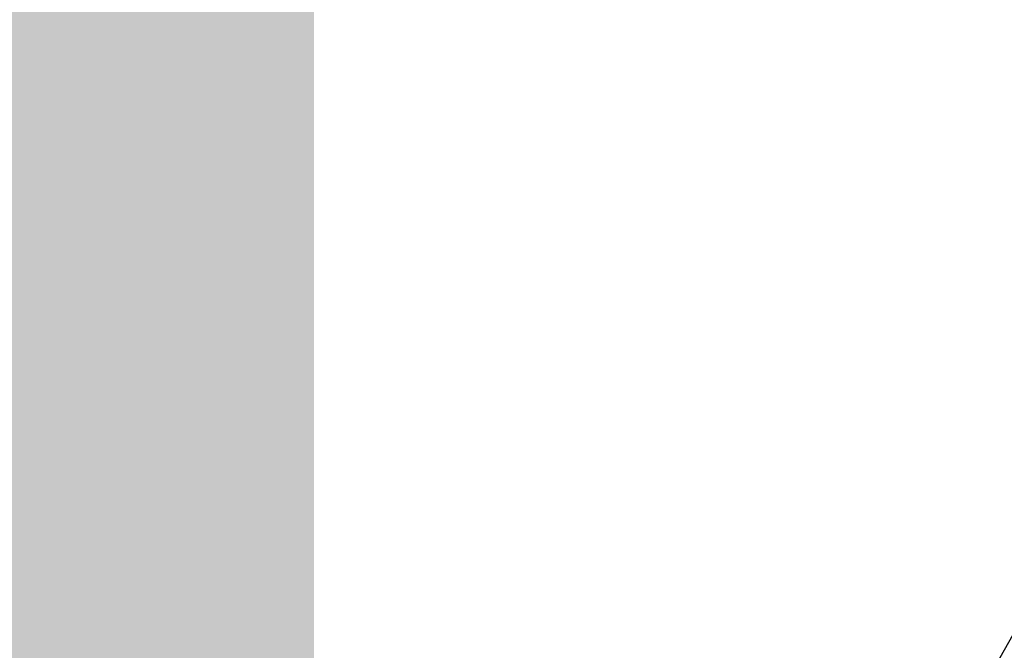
# Model space of a CAD drawing. Extents: x 0 to 370488, y 0 to 4202825.
# Tile 238 of 256: x 360287.12 to 360289.43, y 4200451.97 to 4200453.45. Entities that reach past the tile are written whole.
import ezdxf

# ---------------------------------------------------------------- set-up
doc = ezdxf.new("R2010")
doc.units = 0
doc.header["$LTSCALE"] = 0.5
doc.header["$MEASUREMENT"] = 0
doc.layers.add('(032) Горизонтали утолщенные', color=32, linetype='Continuous', lineweight=30)
doc.layers.add('ХХХ оформление', color=7, linetype='ИК_Водопровод -------в--------')
doc.styles.get("Standard").update_dxf_attribs({"font": 'isocpeur.ttf'})
doc.linetypes.add('ИК_Водопровод -------в--------', pattern='A,9,-0.6,["В",Standard,S=1.2,R=0,X=0,Y=-0.6],-1.2', length=10.8)

msp = doc.modelspace()

# ---------------------------------------------------------------- linework, layer by layer
at = {"layer": '(032) Горизонтали утолщенные', "color": 32}
msp.add_polyline3d([(360284.85, 4200444.48, 542), (360284.92, 4200444.57, 542), (360284.99, 4200444.67, 542), (360285.26, 4200445.03, 542), (360285.56, 4200445.46, 542), (360285.89, 4200445.98, 542), (360286.28, 4200446.6, 542), (360286.73, 4200447.34, 542), (360287.26, 4200448.22, 542), (360287.87, 4200449.26, 542), (360288.57, 4200450.47, 542), (360289.36, 4200451.85, 542), (360290.23, 4200453.39, 542), (360291.16, 4200455.09, 542), (360292.14, 4200456.95, 542), (360293.17, 4200458.95, 542), (360294.22, 4200461.09, 542), (360295.3, 4200463.36, 542), (360296.38, 4200465.68, 542), (360297.41, 4200468, 542), (360298.39, 4200470.25, 542)], dxfattribs=at)
at = {"layer": 'ХХХ оформление', "color": 12, "linetype": 'ByBlock', "ltscale": 1000, "const_width": 1.5, "elevation": 533.0149}
msp.add_lwpolyline([(360287.059, 4199667.8722), (362239.3324, 4199667.8722), (362239.3324, 4201313.8911), (360287.059, 4201313.8911)], close=True, dxfattribs=at)
msp.add_lwpolyline([(360287.059, 4199667.8722), (362239.3324, 4199667.8722), (362239.3324, 4201313.8911), (360287.059, 4201313.8911)], close=True, dxfattribs=at)

doc.saveas('drawing.dxf')
